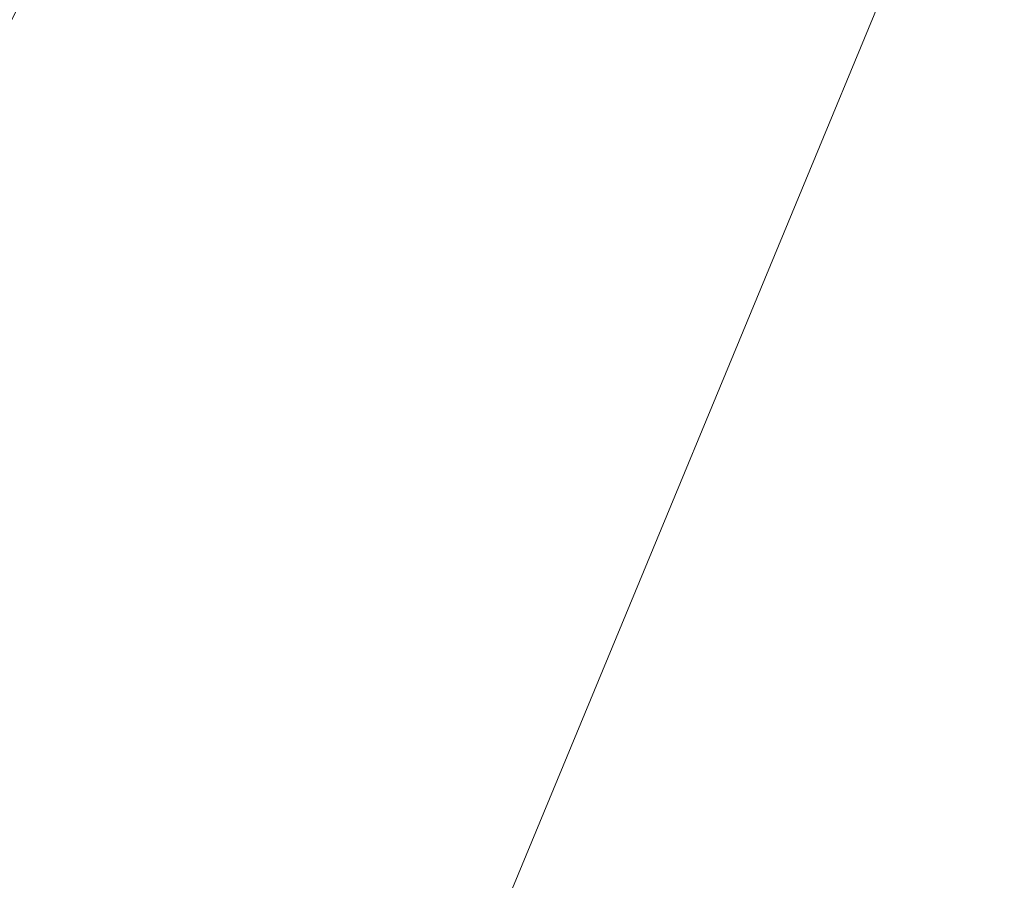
# Model space of a CAD drawing. Header units: metres. Extents: x -80 to 1923, y -189 to 69.
# Tile 83 of 149: x 937.223 to 938.346, y 5.219 to 6.2. Entities that reach past the tile are written whole.
import ezdxf

# ---------------------------------------------------------------- set-up
doc = ezdxf.new("R2010")
doc.units = ezdxf.units.M
doc.header["$MEASUREMENT"] = 0
doc.layers.add('90 Allgemein Hinweise', color=7, linetype='Continuous')
doc.layers.add('Neubau_50 Möblierung', color=7, linetype='Continuous')
doc.linetypes.add('Wolke', pattern='A,0,[3,995_ARC_250 PAU_GR+SC_2607011.Shx,S=0.01581708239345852,R=0,X=-0.0002551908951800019,Y=0.04857843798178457],-1.9835,0', length=1.9835)

msp = doc.modelspace()

# ---------------------------------------------------------------- linework, layer by layer
at = {"layer": '90 Allgemein Hinweise', "color": 6, "linetype": 'Wolke', "lineweight": 18}
msp.add_ellipse((937.4471276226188, 8.042921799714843), major_axis=(1.535768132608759, 3.618042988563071), ratio=0.1442291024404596, dxfattribs=at)
at = {"layer": 'Neubau_50 Möblierung', "color": 7, "linetype": 'Continuous', "lineweight": 9, "flags": 128}
msp.add_lwpolyline([(941.9701547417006, 13.7469001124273), (937.9441059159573, 4.027158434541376), (937.3897781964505, 4.256768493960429), (941.3207194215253, 13.7469001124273)], close=True, dxfattribs=at)

doc.saveas('drawing.dxf')
